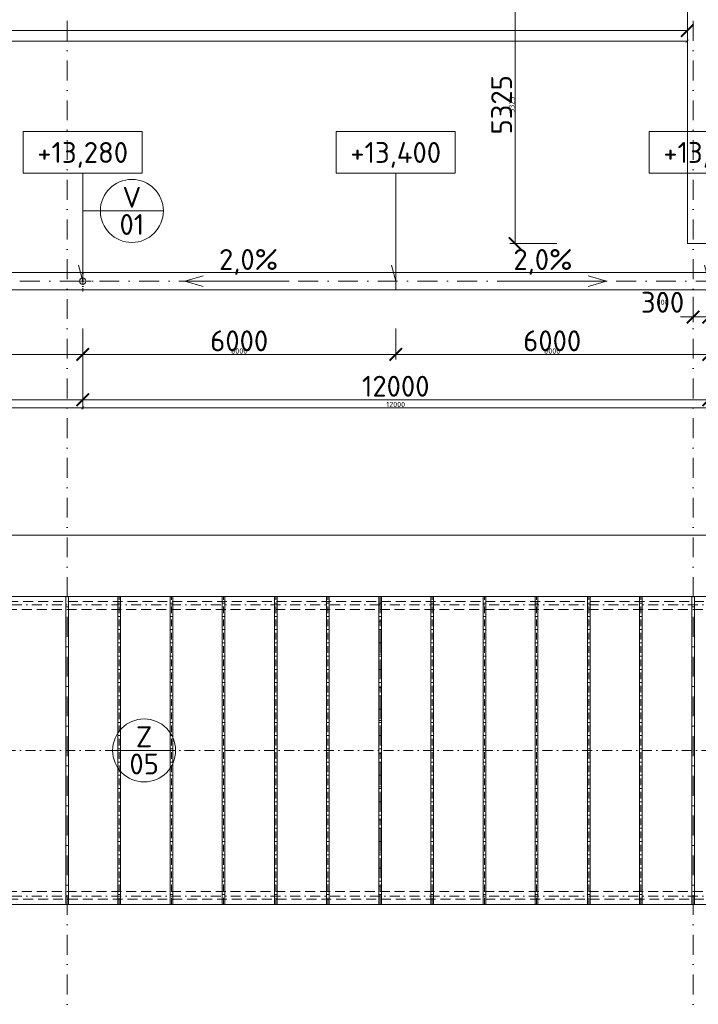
# Model space of a CAD drawing. Header units: millimetres. Extents: x -725694 to 5289369, y -1488057 to 2187451.
# Tile 223 of 256: x 125642 to 138650, y 199431 to 218314. Entities that reach past the tile are written whole.
import ezdxf
from ezdxf.enums import TextEntityAlignment as Align

# ---------------------------------------------------------------- set-up
doc = ezdxf.new("R2010")
doc.units = ezdxf.units.MM
for name, pattern in [('CENTERX2', [101.6, 63.5, -12.7, 12.7, -12.7]), ('DASHDOT', [25.4, 12.7, -6.35, 0, -6.35]), ('ČÁRKOVANÁ', [19.05, 12.7, -6.35])]:
    doc.linetypes.add(name, pattern=pattern)
doc.layers.get('Defpoints').update_dxf_attribs({"color": 8})
for name, color, linetype, lineweight in [('A99_N_kce-pohl', 1, 'Continuous', 9), ('A99_N_koty-200', 5, 'Continuous', 5), ('A99_N_koty-200 @ 200', 5, 'Continuous', 5), ('A99_N_koty-200 @ 50 (2)', 5, 'Continuous', 5), ('A99_N_koty-vysk', 160, 'Continuous', 5), ('A99_N_znaceni 200', 5, 'Continuous', 5), ('A99_S_osy', 1, 'CENTERX2', 5)]:
    doc.layers.add(name, color=color, linetype=linetype, lineweight=lineweight)
doc.styles.add('A99_kota', font='isocpeur.ttf', dxfattribs={"height": 2})
doc.styles.add('A99_popis', font='isocpeur.ttf')
doc.styles.add('ad_popis 100', font='isocpeur.ttf', dxfattribs={"height": 200})
doc.dimstyles.new('A99_kota_200 new', dxfattribs={"dimscale": 200, "dimtxt": 2, "dimasz": 1.2, "dimexe": 0.5, "dimexo": 1.5, "dimgap": 0.3, "dimtad": 1, "dimdec": 0, "dimzin": 3, "dimdsep": 46, "dimtxsty": 'A99_kota', "dimblk": 'ARCHTICK', "dimcen": 2.5, "dimazin": 2, "dimtfac": 0.75, "dimtdec": 0, "dimtmove": 2, "dimatfit": 0, "dimfxl": 0, "dimtolj": 1, "dimtzin": 0, "dimlwd": 5, "dimlwe": 5, "dimarcsym": 0})

# ---------------------------------------------------------------- blocks, each defined once
blk = doc.blocks.new('_ArchTick')
at = {"color": 0, "linetype": 'ByBlock', "const_width": 0.15}
blk.add_lwpolyline([(-0.5, -0.5), (0.5, 0.5)], dxfattribs=at)
blk = doc.blocks.new('*D4623')
at = {"layer": 'A99_N_koty-200', "color": 0, "linetype": 'Continuous', "lineweight": 5, "transparency": 16777216}
for p, q in [((5860, 218105), (5860, 218205)), ((5860, 218105), (138440, 218105)), ((138440, 218105), (138440, 218205))]:
    blk.add_line(p, q, dxfattribs=at)
at = {"layer": 'Defpoints', "color": 0, "linetype": 'Continuous', "lineweight": 0, "transparency": 16777216}
for p in [(138440, 218105), (138440, 218105), (5860, 217900)]:
    blk.add_point(p, dxfattribs=at)
at = {"layer": 'A99_N_koty-200', "color": 0, "linetype": 'Continuous', "lineweight": 5, "transparency": 16777216, "xscale": 240, "yscale": 240, "zscale": 240, "rotation": 180}
blk.add_blockref('_ArchTick', (5860, 218105), dxfattribs=at)
at = {"layer": 'A99_N_koty-200', "color": 0, "linetype": 'Continuous', "lineweight": 5, "transparency": 16777216, "xscale": 240, "yscale": 240, "zscale": 240}
blk.add_blockref('_ArchTick', (138440, 218105), dxfattribs=at)
at = {"layer": 'A99_N_koty-200', "color": 0, "linetype": 'Continuous', "transparency": 16777216, "insert": (76950, 218405), "char_height": 400, "attachment_point": 5, "style": 'A99_kota'}
blk.add_mtext('\\A1;132580', dxfattribs=at)
blk = doc.blocks.new('*D4624')
at = {"layer": 'A99_N_koty-200', "color": 0, "linetype": 'Continuous', "lineweight": 5, "transparency": 16777216}
for p, q in [((5860, 217900), (5860, 217925)), ((138440, 218030), (138440, 217875)), ((5860, 217900), (138440, 217900))]:
    blk.add_line(p, q, dxfattribs=at)
at = {"layer": 'Defpoints', "color": 0, "linetype": 'Continuous', "lineweight": 0, "transparency": 16777216}
for p in [(138440, 218105), (5860, 217900), (138440, 217900)]:
    blk.add_point(p, dxfattribs=at)
at = {"layer": 'A99_N_koty-200', "color": 0, "linetype": 'Continuous', "lineweight": 5, "transparency": 16777216, "xscale": 60, "yscale": 60, "zscale": 60, "rotation": 180}
blk.add_blockref('_ArchTick', (5860, 217900), dxfattribs=at)
at = {"layer": 'A99_N_koty-200', "color": 0, "linetype": 'Continuous', "lineweight": 5, "transparency": 16777216, "xscale": 60, "yscale": 60, "zscale": 60}
blk.add_blockref('_ArchTick', (138440, 217900), dxfattribs=at)
at = {"layer": 'A99_N_koty-200', "color": 0, "linetype": 'Continuous', "transparency": 16777216, "insert": (72150, 217965), "char_height": 100, "attachment_point": 5, "style": 'A99_kota'}
blk.add_mtext('\\A1;132580', dxfattribs=at)
blk = doc.blocks.new('*D4626')
at = {"layer": 'A99_N_koty-200', "color": 0, "linetype": 'Continuous', "lineweight": 5, "transparency": 16777216}
for p, q in [((135140, 219345), (135240, 219345)), ((135140, 214020), (135140, 219345)), ((135940, 214020), (135040, 214020))]:
    blk.add_line(p, q, dxfattribs=at)
at = {"layer": 'Defpoints', "color": 0, "linetype": 'Continuous', "lineweight": 0, "transparency": 16777216}
for p in [(135140, 219345), (135140, 219345), (138440, 214020)]:
    blk.add_point(p, dxfattribs=at)
at = {"layer": 'A99_N_koty-200', "color": 0, "linetype": 'Continuous', "lineweight": 5, "transparency": 16777216, "xscale": 240, "yscale": 240, "zscale": 240}
for p, rotation in [((135140, 219345), 90), ((135140, 214020), 270)]:
    blk.add_blockref('_ArchTick', p, dxfattribs=dict(at, rotation=rotation))
at = {"layer": 'A99_N_koty-200', "color": 0, "linetype": 'Continuous', "transparency": 16777216, "insert": (134880, 216682), "char_height": 400, "attachment_point": 5, "rotation": 90, "style": 'A99_kota'}
blk.add_mtext('\\A1;5325', dxfattribs=at)
blk = doc.blocks.new('*D4627')
at = {"layer": 'A99_N_koty-200', "color": 0, "linetype": 'Continuous', "lineweight": 5, "transparency": 16777216}
for p, q in [((135140, 219345), (135165, 219345)), ((135140, 214020), (135140, 219345)), ((135340, 214020), (135115, 214020))]:
    blk.add_line(p, q, dxfattribs=at)
at = {"layer": 'Defpoints', "color": 0, "linetype": 'Continuous', "lineweight": 0, "transparency": 16777216}
for p in [(135140, 219345), (135140, 219345), (138440, 214020)]:
    blk.add_point(p, dxfattribs=at)
at = {"layer": 'A99_N_koty-200', "color": 0, "linetype": 'Continuous', "lineweight": 5, "transparency": 16777216, "xscale": 60, "yscale": 60, "zscale": 60}
for p, rotation in [((135140, 219345), 90), ((135140, 214020), 270)]:
    blk.add_blockref('_ArchTick', p, dxfattribs=dict(at, rotation=rotation))
at = {"layer": 'A99_N_koty-200', "color": 0, "linetype": 'Continuous', "transparency": 16777216, "insert": (135075, 216682), "char_height": 100, "attachment_point": 5, "rotation": 90, "style": 'A99_kota'}
blk.add_mtext('\\A1;5325', dxfattribs=at)
blk = doc.blocks.new('*U66')
at = {"color": 0, "linetype": 'ByBlock'}
for p, q in [((5.7, -4), (5.7, -14.35)), ((5.7, -14.35), (5.286, -12.805))]:
    blk.add_line(p, q, dxfattribs=at)
blk.add_lwpolyline([(0, -4), (11.4, -4), (11.4, 0), (0, 0)], close=True, dxfattribs=at)
at = {"color": 0, "linetype": 'ByBlock', "style": 'A99_kota'}
for tag, p in [('VYSKA', (5.7, -2.241)), ('VYSKA_POPIS1', (5.7, -6.041)), ('VYSKA_POPIS2', (5.9, -9.541)), ('VYSKA_POPIS3', (5.9, -13.041))]:
    blk.add_attdef(tag, text='', height=2, dxfattribs=at).set_placement(p, align=Align.MIDDLE)
blk = doc.blocks.new('*D5164')
at = {"layer": 'A99_N_koty-200', "color": 0, "linetype": 'Continuous', "lineweight": 5, "transparency": 16777216}
for p, q in [((138550, 213000), (138550, 212512.5)), ((138850, 213000), (138850, 212512.5)), ((138550, 212612.5), (138310, 212612.5)), ((138550, 212612.5), (138850, 212612.5)), ((138850, 212612.5), (139090, 212612.5))]:
    blk.add_line(p, q, dxfattribs=at)
at = {"layer": 'Defpoints', "color": 0, "linetype": 'Continuous', "lineweight": 0, "transparency": 16777216}
for p in [(138550, 213300), (138850, 213300), (138850, 212612.5)]:
    blk.add_point(p, dxfattribs=at)
at = {"layer": 'A99_N_koty-200', "color": 0, "linetype": 'Continuous', "lineweight": 5, "transparency": 16777216, "xscale": 240, "yscale": 240, "zscale": 240}
blk.add_blockref('_ArchTick', (138550, 212612.5), dxfattribs=at)
at = {"layer": 'A99_N_koty-200', "color": 0, "linetype": 'Continuous', "lineweight": 5, "transparency": 16777216, "xscale": 240, "yscale": 240, "zscale": 240, "rotation": 180}
blk.add_blockref('_ArchTick', (138850, 212612.5), dxfattribs=at)
at = {"layer": 'A99_N_koty-200', "color": 0, "linetype": 'Continuous', "transparency": 16777216, "insert": (137965, 212895), "char_height": 400, "attachment_point": 5, "style": 'A99_kota'}
blk.add_mtext('\\A1;300', dxfattribs=at)
blk = doc.blocks.new('*D5165')
at = {"layer": 'A99_N_koty-200', "color": 0, "linetype": 'Continuous', "lineweight": 5, "transparency": 16777216}
for p, q in [((138550, 212812.5), (138550, 212587.5)), ((138850, 212812.5), (138850, 212587.5)), ((138550, 212612.5), (138490, 212612.5)), ((138550, 212612.5), (138850, 212612.5)), ((138850, 212612.5), (138910, 212612.5))]:
    blk.add_line(p, q, dxfattribs=at)
at = {"layer": 'Defpoints', "color": 0, "linetype": 'Continuous', "lineweight": 0, "transparency": 16777216}
for p in [(138550, 213300), (138850, 213300), (138850, 212612.5)]:
    blk.add_point(p, dxfattribs=at)
at = {"layer": 'A99_N_koty-200', "color": 0, "linetype": 'Continuous', "lineweight": 5, "transparency": 16777216, "xscale": 60, "yscale": 60, "zscale": 60}
blk.add_blockref('_ArchTick', (138550, 212612.5), dxfattribs=at)
at = {"layer": 'A99_N_koty-200', "color": 0, "linetype": 'Continuous', "lineweight": 5, "transparency": 16777216, "xscale": 60, "yscale": 60, "zscale": 60, "rotation": 180}
blk.add_blockref('_ArchTick', (138850, 212612.5), dxfattribs=at)
at = {"layer": 'A99_N_koty-200', "color": 0, "linetype": 'Continuous', "transparency": 16777216, "insert": (137965, 212895), "char_height": 100, "attachment_point": 5, "style": 'A99_kota'}
blk.add_mtext('\\A1;300', dxfattribs=at)
blk = doc.blocks.new('*D5167')
at = {"layer": 'A99_N_koty-200', "color": 0, "linetype": 'Continuous', "lineweight": 5, "transparency": 16777216}
for p, q in [((126850, 211825), (126850, 210925)), ((138850, 211825), (138850, 210925)), ((126850, 211025), (138850, 211025))]:
    blk.add_line(p, q, dxfattribs=at)
at = {"layer": 'Defpoints', "color": 0, "linetype": 'Continuous', "lineweight": 0, "transparency": 16777216}
for p in [(126850, 213300), (138850, 213300), (138850, 211025)]:
    blk.add_point(p, dxfattribs=at)
at = {"layer": 'A99_N_koty-200', "color": 0, "linetype": 'Continuous', "lineweight": 5, "transparency": 16777216, "xscale": 240, "yscale": 240, "zscale": 240, "rotation": 180}
blk.add_blockref('_ArchTick', (126850, 211025), dxfattribs=at)
at = {"layer": 'A99_N_koty-200', "color": 0, "linetype": 'Continuous', "lineweight": 5, "transparency": 16777216, "xscale": 240, "yscale": 240, "zscale": 240}
blk.add_blockref('_ArchTick', (138850, 211025), dxfattribs=at)
at = {"layer": 'A99_N_koty-200', "color": 0, "linetype": 'Continuous', "transparency": 16777216, "insert": (132850, 211285), "char_height": 400, "attachment_point": 5, "style": 'A99_kota'}
blk.add_mtext('\\A1;12000', dxfattribs=at)
blk = doc.blocks.new('*D5168')
at = {"layer": 'A99_N_koty-200', "color": 0, "linetype": 'Continuous', "lineweight": 5, "transparency": 16777216}
for p, q in [((126850, 211070), (126850, 210845)), ((138850, 211070), (138850, 210845)), ((126850, 210870), (138850, 210870))]:
    blk.add_line(p, q, dxfattribs=at)
at = {"layer": 'Defpoints', "color": 0, "linetype": 'Continuous', "lineweight": 0, "transparency": 16777216}
for p in [(126850, 213300), (138850, 213300), (138850, 210870)]:
    blk.add_point(p, dxfattribs=at)
at = {"layer": 'A99_N_koty-200', "color": 0, "linetype": 'Continuous', "lineweight": 5, "transparency": 16777216, "xscale": 60, "yscale": 60, "zscale": 60, "rotation": 180}
blk.add_blockref('_ArchTick', (126850, 210870), dxfattribs=at)
at = {"layer": 'A99_N_koty-200', "color": 0, "linetype": 'Continuous', "lineweight": 5, "transparency": 16777216, "xscale": 60, "yscale": 60, "zscale": 60}
blk.add_blockref('_ArchTick', (138850, 210870), dxfattribs=at)
at = {"layer": 'A99_N_koty-200', "color": 0, "linetype": 'Continuous', "transparency": 16777216, "insert": (132850, 210935), "char_height": 100, "attachment_point": 5, "style": 'A99_kota'}
blk.add_mtext('\\A1;12000', dxfattribs=at)
blk = doc.blocks.new('*D5170')
at = {"layer": 'A99_N_koty-200', "color": 0, "linetype": 'Continuous', "lineweight": 5, "transparency": 16777216}
for p, q in [((132850, 212390), (132850, 211795)), ((138850, 212390), (138850, 211795)), ((138850, 211895), (132850, 211895))]:
    blk.add_line(p, q, dxfattribs=at)
at = {"layer": 'Defpoints', "color": 0, "linetype": 'Continuous', "lineweight": 0, "transparency": 16777216}
for p in [(132850, 212690), (138850, 212690), (132850, 211895)]:
    blk.add_point(p, dxfattribs=at)
at = {"layer": 'A99_N_koty-200', "color": 0, "linetype": 'Continuous', "lineweight": 5, "transparency": 16777216, "xscale": 240, "yscale": 240, "zscale": 240, "rotation": 180}
blk.add_blockref('_ArchTick', (132850, 211895), dxfattribs=at)
at = {"layer": 'A99_N_koty-200', "color": 0, "linetype": 'Continuous', "lineweight": 5, "transparency": 16777216, "xscale": 240, "yscale": 240, "zscale": 240}
blk.add_blockref('_ArchTick', (138850, 211895), dxfattribs=at)
at = {"layer": 'A99_N_koty-200', "color": 0, "linetype": 'Continuous', "transparency": 16777216, "insert": (135850, 212155), "char_height": 400, "attachment_point": 5, "style": 'A99_kota'}
blk.add_mtext('\\A1;6000', dxfattribs=at)
blk = doc.blocks.new('*D5171')
at = {"layer": 'A99_N_koty-200', "color": 0, "linetype": 'Continuous', "lineweight": 5, "transparency": 16777216}
for p, q in [((132850, 212095), (132850, 211870)), ((138850, 212095), (138850, 211870)), ((138850, 211895), (132850, 211895))]:
    blk.add_line(p, q, dxfattribs=at)
at = {"layer": 'Defpoints', "color": 0, "linetype": 'Continuous', "lineweight": 0, "transparency": 16777216}
for p in [(132850, 212690), (138850, 212690), (132850, 211895)]:
    blk.add_point(p, dxfattribs=at)
at = {"layer": 'A99_N_koty-200', "color": 0, "linetype": 'Continuous', "lineweight": 5, "transparency": 16777216, "xscale": 60, "yscale": 60, "zscale": 60, "rotation": 180}
blk.add_blockref('_ArchTick', (132850, 211895), dxfattribs=at)
at = {"layer": 'A99_N_koty-200', "color": 0, "linetype": 'Continuous', "lineweight": 5, "transparency": 16777216, "xscale": 60, "yscale": 60, "zscale": 60}
blk.add_blockref('_ArchTick', (138850, 211895), dxfattribs=at)
at = {"layer": 'A99_N_koty-200', "color": 0, "linetype": 'Continuous', "transparency": 16777216, "insert": (135850, 211960), "char_height": 100, "attachment_point": 5, "style": 'A99_kota'}
blk.add_mtext('\\A1;6000', dxfattribs=at)
blk = doc.blocks.new('*D5209')
at = {"layer": 'A99_N_koty-200', "color": 0, "linetype": 'Continuous', "lineweight": 5, "transparency": 16777216}
for p, q in [((114850, 211825), (114850, 210925)), ((126850, 211825), (126850, 210925)), ((114850, 211025), (126850, 211025))]:
    blk.add_line(p, q, dxfattribs=at)
at = {"layer": 'Defpoints', "color": 0, "linetype": 'Continuous', "lineweight": 0, "transparency": 16777216}
for p in [(114850, 213300), (126850, 213300), (126850, 211025)]:
    blk.add_point(p, dxfattribs=at)
at = {"layer": 'A99_N_koty-200', "color": 0, "linetype": 'Continuous', "lineweight": 5, "transparency": 16777216, "xscale": 240, "yscale": 240, "zscale": 240, "rotation": 180}
blk.add_blockref('_ArchTick', (114850, 211025), dxfattribs=at)
at = {"layer": 'A99_N_koty-200', "color": 0, "linetype": 'Continuous', "lineweight": 5, "transparency": 16777216, "xscale": 240, "yscale": 240, "zscale": 240}
blk.add_blockref('_ArchTick', (126850, 211025), dxfattribs=at)
at = {"layer": 'A99_N_koty-200', "color": 0, "linetype": 'Continuous', "transparency": 16777216, "insert": (120850, 211285), "char_height": 400, "attachment_point": 5, "style": 'A99_kota'}
blk.add_mtext('\\A1;12000', dxfattribs=at)
blk = doc.blocks.new('*D5210')
at = {"layer": 'A99_N_koty-200', "color": 0, "linetype": 'Continuous', "lineweight": 5, "transparency": 16777216}
for p, q in [((114850, 211070), (114850, 210845)), ((126850, 211070), (126850, 210845)), ((114850, 210870), (126850, 210870))]:
    blk.add_line(p, q, dxfattribs=at)
at = {"layer": 'Defpoints', "color": 0, "linetype": 'Continuous', "lineweight": 0, "transparency": 16777216}
for p in [(114850, 213300), (126850, 213300), (126850, 210870)]:
    blk.add_point(p, dxfattribs=at)
at = {"layer": 'A99_N_koty-200', "color": 0, "linetype": 'Continuous', "lineweight": 5, "transparency": 16777216, "xscale": 60, "yscale": 60, "zscale": 60, "rotation": 180}
blk.add_blockref('_ArchTick', (114850, 210870), dxfattribs=at)
at = {"layer": 'A99_N_koty-200', "color": 0, "linetype": 'Continuous', "lineweight": 5, "transparency": 16777216, "xscale": 60, "yscale": 60, "zscale": 60}
blk.add_blockref('_ArchTick', (126850, 210870), dxfattribs=at)
at = {"layer": 'A99_N_koty-200', "color": 0, "linetype": 'Continuous', "transparency": 16777216, "insert": (120850, 210935), "char_height": 100, "attachment_point": 5, "style": 'A99_kota'}
blk.add_mtext('\\A1;12000', dxfattribs=at)
blk = doc.blocks.new('*D5215')
at = {"layer": 'A99_N_koty-200', "color": 0, "linetype": 'Continuous', "lineweight": 5, "transparency": 16777216}
for p, q in [((120850, 212390), (120850, 211795)), ((126850, 212390), (126850, 211795)), ((126850, 211895), (120850, 211895))]:
    blk.add_line(p, q, dxfattribs=at)
at = {"layer": 'Defpoints', "color": 0, "linetype": 'Continuous', "lineweight": 0, "transparency": 16777216}
for p in [(120850, 212690), (126850, 212690), (120850, 211895)]:
    blk.add_point(p, dxfattribs=at)
at = {"layer": 'A99_N_koty-200', "color": 0, "linetype": 'Continuous', "lineweight": 5, "transparency": 16777216, "xscale": 240, "yscale": 240, "zscale": 240, "rotation": 180}
blk.add_blockref('_ArchTick', (120850, 211895), dxfattribs=at)
at = {"layer": 'A99_N_koty-200', "color": 0, "linetype": 'Continuous', "lineweight": 5, "transparency": 16777216, "xscale": 240, "yscale": 240, "zscale": 240}
blk.add_blockref('_ArchTick', (126850, 211895), dxfattribs=at)
at = {"layer": 'A99_N_koty-200', "color": 0, "linetype": 'Continuous', "transparency": 16777216, "insert": (123850, 212155), "char_height": 400, "attachment_point": 5, "style": 'A99_kota'}
blk.add_mtext('\\A1;6000', dxfattribs=at)
blk = doc.blocks.new('*D5216')
at = {"layer": 'A99_N_koty-200', "color": 0, "linetype": 'Continuous', "lineweight": 5, "transparency": 16777216}
for p, q in [((120850, 212095), (120850, 211870)), ((126850, 212095), (126850, 211870)), ((126850, 211895), (120850, 211895))]:
    blk.add_line(p, q, dxfattribs=at)
at = {"layer": 'Defpoints', "color": 0, "linetype": 'Continuous', "lineweight": 0, "transparency": 16777216}
for p in [(120850, 212690), (126850, 212690), (120850, 211895)]:
    blk.add_point(p, dxfattribs=at)
at = {"layer": 'A99_N_koty-200', "color": 0, "linetype": 'Continuous', "lineweight": 5, "transparency": 16777216, "xscale": 60, "yscale": 60, "zscale": 60, "rotation": 180}
blk.add_blockref('_ArchTick', (120850, 211895), dxfattribs=at)
at = {"layer": 'A99_N_koty-200', "color": 0, "linetype": 'Continuous', "lineweight": 5, "transparency": 16777216, "xscale": 60, "yscale": 60, "zscale": 60}
blk.add_blockref('_ArchTick', (126850, 211895), dxfattribs=at)
at = {"layer": 'A99_N_koty-200', "color": 0, "linetype": 'Continuous', "transparency": 16777216, "insert": (123850, 211960), "char_height": 100, "attachment_point": 5, "style": 'A99_kota'}
blk.add_mtext('\\A1;6000', dxfattribs=at)
blk = doc.blocks.new('*U69')
at = {"color": 0, "linetype": 'ByBlock'}
for p, q in [((5.7, -4), (5.7, -14.35)), ((5.7, -14.35), (5.286, -12.805))]:
    blk.add_line(p, q, dxfattribs=at)
blk.add_lwpolyline([(0, -4), (11.4, -4), (11.4, 0), (0, 0)], close=True, dxfattribs=at)
at = {"color": 0, "linetype": 'ByBlock', "style": 'A99_kota'}
for tag, p in [('VYSKA', (5.7, -2.241)), ('VYSKA_POPIS1', (5.7, -6.041)), ('VYSKA_POPIS2', (5.9, -9.541)), ('VYSKA_POPIS3', (5.9, -13.041))]:
    blk.add_attdef(tag, text='', height=2, dxfattribs=at).set_placement(p, align=Align.MIDDLE)
blk = doc.blocks.new('*D5578')
at = {"layer": 'A99_N_koty-200', "color": 0, "linetype": 'Continuous', "lineweight": 5, "transparency": 16777216}
for p, q in [((126850, 212390), (126850, 211795)), ((132850, 212390), (132850, 211795)), ((126850, 211895), (132850, 211895))]:
    blk.add_line(p, q, dxfattribs=at)
at = {"layer": 'Defpoints', "color": 0, "linetype": 'Continuous', "lineweight": 0, "transparency": 16777216}
for p in [(126850, 212690), (132850, 212690), (132850, 211895)]:
    blk.add_point(p, dxfattribs=at)
at = {"layer": 'A99_N_koty-200', "color": 0, "linetype": 'Continuous', "lineweight": 5, "transparency": 16777216, "xscale": 240, "yscale": 240, "zscale": 240, "rotation": 180}
blk.add_blockref('_ArchTick', (126850, 211895), dxfattribs=at)
at = {"layer": 'A99_N_koty-200', "color": 0, "linetype": 'Continuous', "lineweight": 5, "transparency": 16777216, "xscale": 240, "yscale": 240, "zscale": 240}
blk.add_blockref('_ArchTick', (132850, 211895), dxfattribs=at)
at = {"layer": 'A99_N_koty-200', "color": 0, "linetype": 'Continuous', "transparency": 16777216, "insert": (129850, 212155), "char_height": 400, "attachment_point": 5, "style": 'A99_kota'}
blk.add_mtext('\\A1;6000', dxfattribs=at)
blk = doc.blocks.new('*D5579')
at = {"layer": 'A99_N_koty-200', "color": 0, "linetype": 'Continuous', "lineweight": 5, "transparency": 16777216}
for p, q in [((126850, 212095), (126850, 211870)), ((132850, 212095), (132850, 211870)), ((126850, 211895), (132850, 211895))]:
    blk.add_line(p, q, dxfattribs=at)
at = {"layer": 'Defpoints', "color": 0, "linetype": 'Continuous', "lineweight": 0, "transparency": 16777216}
for p in [(126850, 212690), (132850, 212690), (132850, 211895)]:
    blk.add_point(p, dxfattribs=at)
at = {"layer": 'A99_N_koty-200', "color": 0, "linetype": 'Continuous', "lineweight": 5, "transparency": 16777216, "xscale": 60, "yscale": 60, "zscale": 60, "rotation": 180}
blk.add_blockref('_ArchTick', (126850, 211895), dxfattribs=at)
at = {"layer": 'A99_N_koty-200', "color": 0, "linetype": 'Continuous', "lineweight": 5, "transparency": 16777216, "xscale": 60, "yscale": 60, "zscale": 60}
blk.add_blockref('_ArchTick', (132850, 211895), dxfattribs=at)
at = {"layer": 'A99_N_koty-200', "color": 0, "linetype": 'Continuous', "transparency": 16777216, "insert": (129850, 211960), "char_height": 100, "attachment_point": 5, "style": 'A99_kota'}
blk.add_mtext('\\A1;6000', dxfattribs=at)
blk = doc.blocks.new('*U20')
at = {"color": 0, "linetype": 'ByBlock'}
blk.add_line((-3.02, 0), (3.02, 0), dxfattribs=at)
blk.add_circle((0, 0), 3.02, dxfattribs=at)
at = {"color": 0, "linetype": 'ByBlock', "style": 'A99_popis'}
for tag, p in [('KATEGORIE', (0, 1.31)), ('PRVEK', (0, -1.298))]:
    blk.add_attdef(tag, text='', height=2, dxfattribs=at).set_placement(p, align=Align.MIDDLE_CENTER)
blk = doc.blocks.new('*D5833')
at = {"layer": 'A99_N_koty-200', "color": 0, "linetype": 'Continuous', "lineweight": 5, "transparency": 16777216}
for p, q in [((78550, 207630), (78550, 208530)), ((144590, 207630), (144590, 208530)), ((144590, 208430), (78550, 208430))]:
    blk.add_line(p, q, dxfattribs=at)
at = {"layer": 'Defpoints', "color": 0, "linetype": 'Continuous', "lineweight": 0, "transparency": 16777216}
for p in [(78550, 208430), (78550, 207255), (144590, 207255)]:
    blk.add_point(p, dxfattribs=at)
at = {"layer": 'A99_N_koty-200', "color": 0, "linetype": 'Continuous', "lineweight": 5, "transparency": 16777216, "xscale": 240, "yscale": 240, "zscale": 240, "rotation": 180}
blk.add_blockref('_ArchTick', (78550, 208430), dxfattribs=at)
at = {"layer": 'A99_N_koty-200', "color": 0, "linetype": 'Continuous', "lineweight": 5, "transparency": 16777216, "xscale": 240, "yscale": 240, "zscale": 240}
blk.add_blockref('_ArchTick', (144590, 208430), dxfattribs=at)
at = {"layer": 'A99_N_koty-200', "color": 0, "linetype": 'Continuous', "transparency": 16777216, "insert": (111570, 208690), "char_height": 400, "attachment_point": 5, "style": 'A99_kota'}
blk.add_mtext('\\A1;66040', dxfattribs=at)
blk = doc.blocks.new('*D5834')
at = {"layer": 'A99_N_koty-200', "color": 0, "linetype": 'Continuous', "lineweight": 5, "transparency": 16777216}
for p, q in [((78550, 208230), (78550, 208455)), ((144590, 208430), (78550, 208430)), ((144590, 208230), (144590, 208455))]:
    blk.add_line(p, q, dxfattribs=at)
at = {"layer": 'Defpoints', "color": 0, "linetype": 'Continuous', "lineweight": 0, "transparency": 16777216}
for p in [(78550, 208430), (78550, 207255), (144590, 207255)]:
    blk.add_point(p, dxfattribs=at)
at = {"layer": 'A99_N_koty-200', "color": 0, "linetype": 'Continuous', "lineweight": 5, "transparency": 16777216, "xscale": 60, "yscale": 60, "zscale": 60, "rotation": 180}
blk.add_blockref('_ArchTick', (78550, 208430), dxfattribs=at)
at = {"layer": 'A99_N_koty-200', "color": 0, "linetype": 'Continuous', "lineweight": 5, "transparency": 16777216, "xscale": 60, "yscale": 60, "zscale": 60}
blk.add_blockref('_ArchTick', (144590, 208430), dxfattribs=at)
at = {"layer": 'A99_N_koty-200', "color": 0, "linetype": 'Continuous', "transparency": 16777216, "insert": (111570, 208495), "char_height": 100, "attachment_point": 5, "style": 'A99_kota'}
blk.add_mtext('\\A1;66040', dxfattribs=at)
blk = doc.blocks.new('*U6073')
at = {"layer": 'A99_N_koty-200 @ 200', "linetype": 'Continuous'}
dim = blk.add_linear_dim(base=(138440, 218105), p1=(5860, 217900), p2=(138440, 218105), dimstyle='A99_kota_200 new', override={"dimscale": 200, "dimtix": 1, "dimtofl": 1, "dimtmove": 2, "dimatfit": 0}, dxfattribs=at)
dim.commit()
dim.dimension.update_dxf_attribs({"geometry": '*D4623', "text_midpoint": (76950, 218405), "dimtype": 128})
at = {"layer": 'A99_N_koty-200 @ 50 (2)', "linetype": 'Continuous'}
dim = blk.add_linear_dim(base=(138440, 217900), p1=(5860, 217900), p2=(138440, 218105), dimstyle='A99_kota_200 new', override={"dimscale": 50, "dimtix": 1, "dimtofl": 1, "dimtmove": 2, "dimatfit": 0}, dxfattribs=at)
dim.commit()
dim.dimension.update_dxf_attribs({"geometry": '*D4624', "text_midpoint": (72150, 217965)})
blk = doc.blocks.new('*U6074')
at = {"layer": 'A99_N_koty-200 @ 200', "linetype": 'Continuous'}
dim = blk.add_linear_dim(base=(135140, 219345), p1=(138440, 214020), p2=(135140, 219345), angle=90, dimstyle='A99_kota_200 new', override={"dimscale": 200, "dimtix": 1, "dimtofl": 1, "dimtmove": 2, "dimatfit": 0}, dxfattribs=at)
dim.commit()
dim.dimension.update_dxf_attribs({"geometry": '*D4626', "text_midpoint": (134880, 216682.5)})
at = {"layer": 'A99_N_koty-200 @ 50 (2)', "linetype": 'Continuous'}
dim = blk.add_linear_dim(base=(135140, 219345), p1=(138440, 214020), p2=(135140, 219345), angle=90, dimstyle='A99_kota_200 new', override={"dimscale": 50, "dimtix": 1, "dimtofl": 1, "dimtmove": 2, "dimatfit": 0}, dxfattribs=at)
dim.commit()
dim.dimension.update_dxf_attribs({"geometry": '*D4627', "text_midpoint": (135075, 216682.5)})
blk = doc.blocks.new('*U6219')
at = {"layer": 'A99_N_koty-200 @ 200', "linetype": 'Continuous'}
dim = blk.add_linear_dim(base=(138850, 212612.5), p1=(138550, 213300), p2=(138850, 213300), dimstyle='A99_kota_200 new', override={"dimscale": 200, "dimtix": 1, "dimtofl": 1, "dimtmove": 2, "dimatfit": 0}, dxfattribs=at)
dim.commit()
dim.dimension.update_dxf_attribs({"geometry": '*D5164', "text_midpoint": (137965, 212895), "dimtype": 128})
at = {"layer": 'A99_N_koty-200 @ 50 (2)', "linetype": 'Continuous'}
dim = blk.add_linear_dim(base=(138850, 212612.5), p1=(138550, 213300), p2=(138850, 213300), dimstyle='A99_kota_200 new', override={"dimscale": 50, "dimtix": 1, "dimtofl": 1, "dimtmove": 2, "dimatfit": 0}, dxfattribs=at)
dim.commit()
dim.dimension.update_dxf_attribs({"geometry": '*D5165', "text_midpoint": (137965, 212895), "dimtype": 128})
blk = doc.blocks.new('*U6220')
at = {"layer": 'A99_N_koty-200 @ 200', "linetype": 'Continuous'}
dim = blk.add_linear_dim(base=(138850, 211025), p1=(126850, 213300), p2=(138850, 213300), dimstyle='A99_kota_200 new', override={"dimscale": 200, "dimtix": 1, "dimtofl": 1, "dimtmove": 2, "dimatfit": 0}, dxfattribs=at)
dim.commit()
dim.dimension.update_dxf_attribs({"geometry": '*D5167', "text_midpoint": (132850, 211285)})
at = {"layer": 'A99_N_koty-200 @ 50 (2)', "linetype": 'Continuous'}
dim = blk.add_linear_dim(base=(138850, 210870), p1=(126850, 213300), p2=(138850, 213300), dimstyle='A99_kota_200 new', override={"dimscale": 50, "dimtix": 1, "dimtofl": 1, "dimtmove": 2, "dimatfit": 0}, dxfattribs=at)
dim.commit()
dim.dimension.update_dxf_attribs({"geometry": '*D5168', "text_midpoint": (132850, 210935)})
blk = doc.blocks.new('*U6221')
at = {"layer": 'A99_N_koty-200 @ 200', "linetype": 'Continuous'}
dim = blk.add_linear_dim(base=(132850, 211895), p1=(138850, 212690), p2=(132850, 212690), angle=180, dimstyle='A99_kota_200 new', override={"dimscale": 200, "dimtix": 1, "dimtofl": 1, "dimtmove": 2, "dimatfit": 0}, dxfattribs=at)
dim.commit()
dim.dimension.update_dxf_attribs({"geometry": '*D5170', "text_midpoint": (135850, 212155)})
at = {"layer": 'A99_N_koty-200 @ 50 (2)', "linetype": 'Continuous'}
dim = blk.add_linear_dim(base=(132850, 211895), p1=(138850, 212690), p2=(132850, 212690), angle=180, dimstyle='A99_kota_200 new', override={"dimscale": 50, "dimtix": 1, "dimtofl": 1, "dimtmove": 2, "dimatfit": 0}, dxfattribs=at)
dim.commit()
dim.dimension.update_dxf_attribs({"geometry": '*D5171', "text_midpoint": (135850, 211960)})
blk = doc.blocks.new('*U6234')
at = {"layer": 'A99_N_koty-200 @ 200', "linetype": 'Continuous'}
dim = blk.add_linear_dim(base=(126850, 211025), p1=(114850, 213300), p2=(126850, 213300), dimstyle='A99_kota_200 new', override={"dimscale": 200, "dimtix": 1, "dimtofl": 1, "dimtmove": 2, "dimatfit": 0}, dxfattribs=at)
dim.commit()
dim.dimension.update_dxf_attribs({"geometry": '*D5209', "text_midpoint": (120850, 211285)})
at = {"layer": 'A99_N_koty-200 @ 50 (2)', "linetype": 'Continuous'}
dim = blk.add_linear_dim(base=(126850, 210870), p1=(114850, 213300), p2=(126850, 213300), dimstyle='A99_kota_200 new', override={"dimscale": 50, "dimtix": 1, "dimtofl": 1, "dimtmove": 2, "dimatfit": 0}, dxfattribs=at)
dim.commit()
dim.dimension.update_dxf_attribs({"geometry": '*D5210', "text_midpoint": (120850, 210935)})
blk = doc.blocks.new('*U6236')
at = {"layer": 'A99_N_koty-200 @ 200', "linetype": 'Continuous'}
dim = blk.add_linear_dim(base=(120850, 211895), p1=(126850, 212690), p2=(120850, 212690), angle=180, dimstyle='A99_kota_200 new', override={"dimscale": 200, "dimtix": 1, "dimtofl": 1, "dimtmove": 2, "dimatfit": 0}, dxfattribs=at)
dim.commit()
dim.dimension.update_dxf_attribs({"geometry": '*D5215', "text_midpoint": (123850, 212155)})
at = {"layer": 'A99_N_koty-200 @ 50 (2)', "linetype": 'Continuous'}
dim = blk.add_linear_dim(base=(120850, 211895), p1=(126850, 212690), p2=(120850, 212690), angle=180, dimstyle='A99_kota_200 new', override={"dimscale": 50, "dimtix": 1, "dimtofl": 1, "dimtmove": 2, "dimatfit": 0}, dxfattribs=at)
dim.commit()
dim.dimension.update_dxf_attribs({"geometry": '*D5216', "text_midpoint": (123850, 211960)})
blk = doc.blocks.new('*U6357')
at = {"layer": 'A99_N_koty-200 @ 200', "linetype": 'Continuous'}
dim = blk.add_linear_dim(base=(132850, 211895), p1=(126850, 212690), p2=(132850, 212690), angle=0, dimstyle='A99_kota_200 new', override={"dimscale": 200, "dimtix": 1, "dimtofl": 1, "dimtmove": 2, "dimatfit": 0}, dxfattribs=at)
dim.commit()
dim.dimension.update_dxf_attribs({"geometry": '*D5578', "text_midpoint": (129850, 212155)})
at = {"layer": 'A99_N_koty-200 @ 50 (2)', "linetype": 'Continuous'}
dim = blk.add_linear_dim(base=(132850, 211895), p1=(126850, 212690), p2=(132850, 212690), angle=0, dimstyle='A99_kota_200 new', override={"dimscale": 50, "dimtix": 1, "dimtofl": 1, "dimtmove": 2, "dimatfit": 0}, dxfattribs=at)
dim.commit()
dim.dimension.update_dxf_attribs({"geometry": '*D5579', "text_midpoint": (129850, 211960)})
blk = doc.blocks.new('*U6471')
at = {"layer": 'A99_N_koty-200 @ 200', "linetype": 'Continuous'}
dim = blk.add_linear_dim(base=(78550, 208430), p1=(144590, 207255), p2=(78550, 207255), angle=180, dimstyle='A99_kota_200 new', override={"dimscale": 200, "dimtix": 1, "dimtofl": 1, "dimtmove": 2, "dimatfit": 0}, dxfattribs=at)
dim.commit()
dim.dimension.update_dxf_attribs({"geometry": '*D5833', "text_midpoint": (111570, 208690)})
at = {"layer": 'A99_N_koty-200 @ 50 (2)', "linetype": 'Continuous'}
dim = blk.add_linear_dim(base=(78550, 208430), p1=(144590, 207255), p2=(78550, 207255), angle=180, dimstyle='A99_kota_200 new', override={"dimscale": 50, "dimtix": 1, "dimtofl": 1, "dimtmove": 2, "dimatfit": 0}, dxfattribs=at)
dim.commit()
dim.dimension.update_dxf_attribs({"geometry": '*D5834', "text_midpoint": (111570, 208495)})

msp = doc.modelspace()

# ---------------------------------------------------------------- linework, layer by layer
at = {"layer": 'A99_N_kce-pohl', "linetype": 'Continuous', "lineweight": 9}
for p, q in [((126525, 201345), (126525, 207255)), ((126575, 201345), (126575, 207255)), ((127525, 201345), (127525, 207255)), ((127575, 201345), (127575, 207255)), ((128525, 201345), (128525, 207255)), ((128575, 201345), (128575, 207255)), ((129525, 201345), (129525, 207255)), ((129575, 201345), (129575, 207255)), ((130525, 201345), (130525, 207255)), ((130575, 201345), (130575, 207255)), ((131525, 201345), (131525, 207255)), ((131575, 201345), (131575, 207255)), ((132525, 201345), (132525, 207255)), ((132575, 201345), (132575, 207255)), ((133525, 201345), (133525, 207255)), ((133575, 201345), (133575, 207255)), ((134525, 201345), (134525, 207255)), ((134575, 201345), (134575, 207255)), ((135525, 201345), (135525, 207255)), ((135575, 201345), (135575, 207255)), ((136525, 201345), (136525, 207255)), ((136575, 201345), (136575, 207255)), ((137525, 201345), (137525, 207255)), ((137575, 201345), (137575, 207255)), ((138525, 201345), (138525, 207255)), ((138575, 201345), (138575, 207255))]:
    msp.add_line(p, q, dxfattribs=at)
for points in [[(138440, 231775), (138440, 214020)], [(150690, 214020), (138440, 214020)], [(126525, 204675), (126525, 204495)], [(126575, 204675), (126575, 204495)], [(127525, 204675), (127525, 204495)], [(127575, 204675), (127575, 204495)], [(128525, 204675), (128525, 204495)], [(128575, 204675), (128575, 204495)], [(129525, 204675), (129525, 204495)], [(129575, 204675), (129575, 204495)], [(130525, 204675), (130525, 204495)], [(130575, 204675), (130575, 204495)], [(131525, 204675), (131525, 204495)], [(131575, 204675), (131575, 204495)], [(132525, 204675), (132525, 204495)], [(132575, 204675), (132575, 204495)], [(133525, 204675), (133525, 204495)], [(133575, 204675), (133575, 204495)], [(134525, 204675), (134525, 204495)], [(134575, 204675), (134575, 204495)], [(135525, 204675), (135525, 204495)], [(135575, 204675), (135575, 204495)], [(136525, 204675), (136525, 204495)], [(136575, 204675), (136575, 204495)], [(137525, 204675), (137525, 204495)], [(137575, 204675), (137575, 204495)], [(138525, 204670), (138525, 204490)], [(138575, 204670), (138575, 204490)]]:
    msp.add_lwpolyline(points, dxfattribs=at)
at = {"layer": 'A99_N_kce-pohl', "linetype": 'Continuous', "ltscale": 25}
msp.add_lwpolyline([(150690, 213135), (150690, 213465), (6000, 213465), (6000, 213135)], close=True, dxfattribs=at)
at = {"layer": 'A99_N_kce-pohl', "linetype": 'DASHDOT', "lineweight": 5, "ltscale": 5}
for points in [[(126850, 213100), (126850, 213500)], [(126650, 213300), (127050, 213300)]]:
    msp.add_lwpolyline(points, dxfattribs=at)
at = {"layer": 'A99_N_kce-pohl', "linetype": 'Continuous', "lineweight": 5}
msp.add_lwpolyline([(132850, 213135), (132850, 213465)], dxfattribs=at)
at = {"layer": 'A99_N_kce-pohl', "linetype": 'ČÁRKOVANÁ', "lineweight": 9, "ltscale": 15}
for points in [[(144760, 207155), (11790, 207155)], [(144450, 207005.3), (12100, 207005.3)], [(144450, 201594.7), (12100, 201594.7)], [(144760, 201445), (11790, 201445)]]:
    msp.add_lwpolyline(points, dxfattribs=at)
at = {"layer": 'A99_N_kce-pohl', "linetype": 'Continuous', "lineweight": 9}
msp.add_lwpolyline([(11930, 207255), (144620, 207255), (144620, 201345), (11930, 201345)], close=True, dxfattribs=at)
at = {"layer": 'A99_N_kce-pohl', "linetype": 'Continuous'}
msp.add_circle((126850, 213300), 60, dxfattribs=at)
at = {"layer": 'A99_N_koty-vysk'}
for points in [[(128810, 213300), (129160, 213400)], [(136890, 213300), (136540, 213400)], [(128810, 213300), (130810, 213300)], [(128810, 213300), (129160, 213200)], [(136890, 213300), (134890, 213300)], [(136890, 213300), (136540, 213200)]]:
    msp.add_lwpolyline(points, dxfattribs=at)
at = {"layer": 'A99_N_znaceni 200'}
msp.add_lwpolyline([(127188.5, 214646.5), (126850, 214646.5)], dxfattribs=at)
at = {"layer": 'A99_S_osy', "linetype": 'DASHDOT', "lineweight": 5, "ltscale": 10}
for p, q in [((127550, 201345), (127550, 207255)), ((128550, 201345), (128550, 207255)), ((129550, 201345), (129550, 207255)), ((130550, 201345), (130550, 207255)), ((131550, 201345), (131550, 207255)), ((132550, 201345), (132550, 207255)), ((133550, 201345), (133550, 207255)), ((134550, 201345), (134550, 207255)), ((135550, 201345), (135550, 207255)), ((136550, 201345), (136550, 207255)), ((137550, 201345), (137550, 207255))]:
    msp.add_line(p, q, dxfattribs=at)
at = {"layer": 'A99_S_osy', "linetype": 'DASHDOT', "lineweight": 5, "ltscale": 25}
msp.add_line((132550, 207255), (132550, 201345), dxfattribs=at)
at = {"layer": 'A99_S_osy', "linetype": 'DASHDOT', "lineweight": 5, "ltscale": 30}
for points in [[(126550, 250300), (126550, 174390)], [(138550, 250300), (138550, 146890)], [(179375, 213300), (4375, 213300)]]:
    msp.add_lwpolyline(points, dxfattribs=at)
at = {"layer": 'A99_S_osy', "linetype": 'DASHDOT', "lineweight": 5, "ltscale": 15}
for points in [[(144740, 207095), (11865, 207095)], [(144620, 204300), (11930, 204300)], [(144740, 201505), (11865, 201505)]]:
    msp.add_lwpolyline(points, dxfattribs=at)

# ---------------------------------------------------------------- block references
at = {"layer": 'A99_N_koty-200', "color": 3, "linetype": 'Continuous', "lineweight": 0}
for name in ['*U6074', '*U6073', '*U6234', '*U6220', '*U6219', '*U6236', '*U6357', '*U6221', '*U6471']:
    msp.add_blockref(name, (0, 0), dxfattribs=at)
at = {"layer": 'A99_N_koty-vysk', "xscale": 200, "yscale": 200, "zscale": 200}
for name, p, values in [('*U66', (125710, 216170), {'VYSKA': '+13,280'}), ('*U66', (131710, 216170), {'VYSKA': '+13,400'}), ('*U69', (137710, 216170), {'VYSKA': '+13,280'})]:
    msp.add_blockref(name, p, dxfattribs=at).add_auto_attribs(values)
at = {"layer": 'A99_N_znaceni 200', "xscale": 200, "yscale": 200, "zscale": 200}
for p, values in [((127792.5, 214646.5), {'KATEGORIE': 'V', 'PRVEK': '01'}), ((128027.5, 204300), {'KATEGORIE': 'Z', 'PRVEK': '05'})]:
    msp.add_blockref('*U20', p, dxfattribs=at).add_auto_attribs(values)

# ---------------------------------------------------------------- texts
at = {"layer": 'A99_N_koty-vysk', "char_height": 400, "style": 'ad_popis 100'}
for insert, attachment_point in [((129463, 213915), 1), ((136237, 213915), 3)]:
    msp.add_mtext_dynamic_manual_height_columns('2,0%', width=673.852, gutter_width=2000, heights=[0], dxfattribs=dict(at, insert=insert, attachment_point=attachment_point))

doc.saveas('drawing.dxf')
